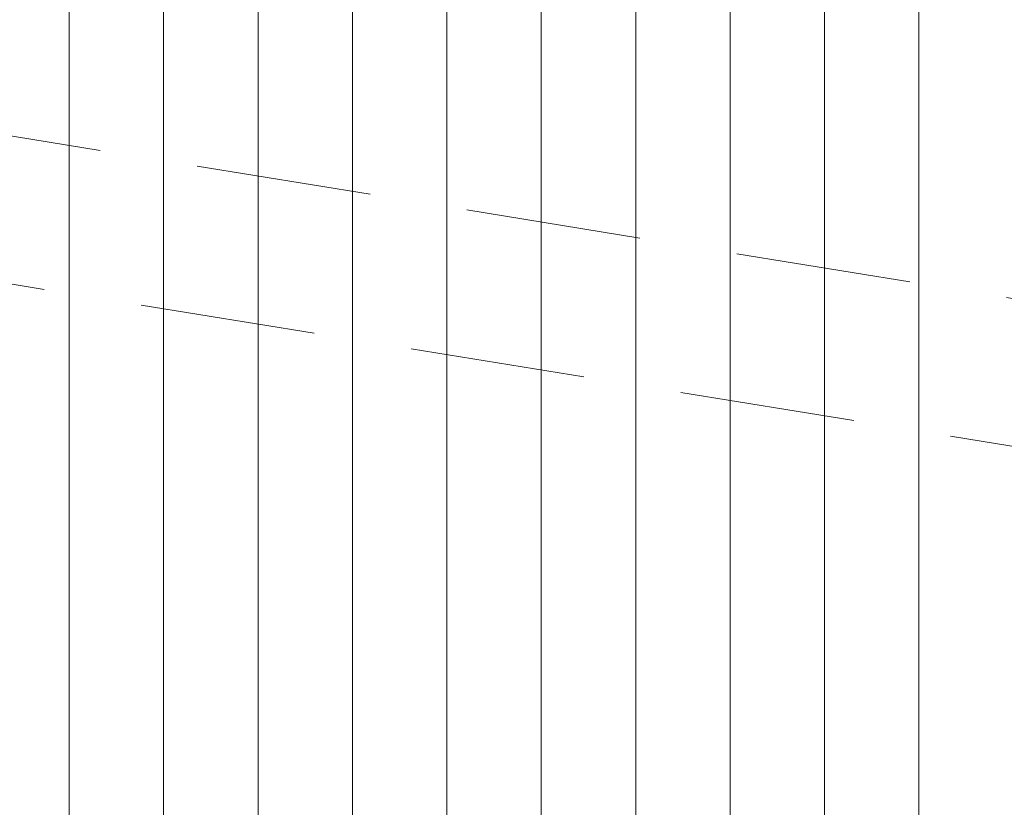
# Model space of a CAD drawing. Header units: millimetres. Extents: x 7523222 to 7678971, y 5352079 to 5786624.
# Tile 25 of 92: x 7547528 to 7550337, y 5761327 to 5763574. Entities that reach past the tile are written whole.
import ezdxf

# ---------------------------------------------------------------- set-up
doc = ezdxf.new("R2010")
doc.units = ezdxf.units.MM
doc.header["$MEASUREMENT"] = 0
doc.linetypes.add('Przerywana długa', pattern=[780, 500, -280])
doc.linetypes.add('Wipeout_Contour', pattern=[1000, 0, -1000])
for name, color, linetype in [('Nowe_2025-08-14 Strefy', 7, 'Continuous'), ('Nowe_280-A Dachy Powłoki', 7, 'Continuous'), ('Nowe_299-A Wymiary opisy PB', 7, 'Continuous')]:
    doc.layers.add(name, color=color, linetype=linetype)
for name, color, linetype, lineweight, true_color in [('Nowe_2025-09-12 Strefa Taras_Nr_pióra__102', 7, 'Continuous', 5, 0xcccccc), ('Nowe_280-A Dachy Powłoki_Nr_pióra__61', 7, 'Continuous', 13, 0x6a6a6a), ('Nowe_299-A Wymiary opisy PB_Nr_pióra__45', 7, 'Continuous', 15, 0x40a5ff), ('Nowe_299-A Wymiary opisy PB_Nr_pióra__85', 7, 'Continuous', 13, 0x80c2ff)]:
    doc.layers.add(name, color=color, linetype=linetype, lineweight=lineweight, true_color=true_color)
doc.layers.add('Nowe_299-A Wymiary opisy PB_Nr_pióra__6', color=5, linetype='Continuous', lineweight=13)
doc.styles.add('STYL_AUTOMATYCZNY_2', font='arial.ttf')
doc.dimstyles.new('STYL_AUTOMATYCZNY__1', dxfattribs={"dimtxt": 200, "dimasz": 95, "dimexe": 0.18, "dimexo": 0.0625, "dimgap": 0, "dimtad": 1, "dimdec": 1, "dimlfac": 0.1, "dimzin": 0, "dimdsep": 46, "dimtxsty": 'STYL_AUTOMATYCZNY_2', "dimblk": 'ARROWHEAD_2', "dimblk1": 'ARROWHEAD_2', "dimblk2": 'ARROWHEAD_2', "dimcen": 0.09, "dimclrd": 256, "dimclre": 256, "dimclrt": 5, "dimadec": 1, "dimazin": 0, "dimtfac": 1, "dimtdec": 4, "dimtmove": 0, "dimatfit": 3, "dimfxl": 0, "dimtolj": 1, "dimtzin": 0, "dimarcsym": 0})
doc.dimstyles.new('STYL_AUTOMATYCZNY__2', dxfattribs={"dimtxt": 200, "dimasz": 95, "dimexe": 0.18, "dimexo": 0.0625, "dimgap": 0, "dimtad": 1, "dimtih": 1, "dimtoh": 1, "dimdec": 1, "dimlfac": 0.1, "dimzin": 0, "dimdsep": 46, "dimtxsty": 'STYL_AUTOMATYCZNY_2', "dimblk": 'ARROWHEAD_2', "dimblk1": 'ARROWHEAD_2', "dimblk2": 'ARROWHEAD_2', "dimcen": 0.09, "dimclrd": 256, "dimclre": 256, "dimclrt": 5, "dimadec": 1, "dimazin": 0, "dimtfac": 1, "dimtdec": 4, "dimtmove": 0, "dimatfit": 3, "dimfxl": 0, "dimtolj": 1, "dimtzin": 0, "dimarcsym": 0})

# ---------------------------------------------------------------- blocks, each defined once
blk = doc.blocks.new('Biblioteka__8', base_point=(7556690.6, 5767524.6))
at = {"color": 254, "linetype": 'Wipeout_Contour', "lineweight": 0, "ltscale": 123630718.2130608}
blk.add_wipeout([(7547543, 5764885.4), (7559957.3, 5761392.5), (7560014.5, 5761595.8), (7563422.9, 5765680.5), (7569072.9, 5765680.5), (7569070.3, 5773058.8), (7565093.2, 5773058.8), (7565093.2, 5776112.5), (7563676.7, 5776112.5), (7563676.7, 5773058.8), (7551520.5, 5773058.8), (7549865, 5773043.1), (7547530.7, 5773043.1)], dxfattribs=at).dxf.layer = 'Nowe_2025-08-14 Strefy'
blk = doc.blocks.new('*X14', base_point=(6982742.1, 5361781.8))
at = {"layer": 'Nowe_2025-09-12 Strefa Taras_Nr_pióra__102', "color": 254, "linetype": 'Continuous', "lineweight": 5, "true_color": 0xcccccc}
for p, q in [((7547669.1, 5763717.2), (7547669.1, 5763467.2)), ((7547669.1, 5763717.2), (7547669.1, 5763467.2)), ((7547938.5, 5763717.2), (7547938.5, 5763467.2)), ((7547938.5, 5763717.2), (7547938.5, 5763467.2)), ((7548207.9, 5763717.2), (7548207.9, 5763467.2)), ((7548207.9, 5763717.2), (7548207.9, 5763467.2)), ((7548477.3, 5763717.2), (7548477.3, 5763467.2)), ((7548477.3, 5763717.2), (7548477.3, 5763467.2)), ((7548746.7, 5763717.2), (7548746.7, 5763467.2)), ((7548746.7, 5763717.2), (7548746.7, 5763467.2)), ((7549016.1, 5763717.2), (7549016.1, 5763467.2)), ((7549016.1, 5763717.2), (7549016.1, 5763467.2)), ((7549285.5, 5763717.2), (7549285.5, 5763467.2)), ((7549285.5, 5763717.2), (7549285.5, 5763467.2)), ((7549554.9, 5763717.2), (7549554.9, 5763467.2)), ((7549554.9, 5763717.2), (7549554.9, 5763467.2)), ((7549824.3, 5763717.2), (7549824.3, 5763467.2)), ((7549824.3, 5763717.2), (7549824.3, 5763467.2)), ((7550093.7, 5763717.2), (7550093.7, 5763467.2)), ((7550093.7, 5763717.2), (7550093.7, 5763467.2)), ((7547669.1, 5763467.2), (7547669.1, 5763217.2)), ((7547669.1, 5763467.2), (7547669.1, 5763217.2)), ((7547938.5, 5763467.2), (7547938.5, 5763217.2)), ((7547938.5, 5763467.2), (7547938.5, 5763217.2)), ((7548207.9, 5763467.2), (7548207.9, 5763217.2)), ((7548207.9, 5763467.2), (7548207.9, 5763217.2)), ((7548477.3, 5763467.2), (7548477.3, 5763217.2)), ((7548477.3, 5763467.2), (7548477.3, 5763217.2)), ((7548746.7, 5763467.2), (7548746.7, 5763217.2)), ((7548746.7, 5763467.2), (7548746.7, 5763217.2)), ((7549016.1, 5763467.2), (7549016.1, 5763217.2)), ((7549016.1, 5763467.2), (7549016.1, 5763217.2)), ((7549285.5, 5763467.2), (7549285.5, 5763217.2)), ((7549285.5, 5763467.2), (7549285.5, 5763217.2)), ((7549554.9, 5763467.2), (7549554.9, 5763217.2)), ((7549554.9, 5763467.2), (7549554.9, 5763217.2)), ((7549824.3, 5763467.2), (7549824.3, 5763217.2)), ((7549824.3, 5763467.2), (7549824.3, 5763217.2)), ((7550093.7, 5763467.2), (7550093.7, 5763217.2)), ((7550093.7, 5763467.2), (7550093.7, 5763217.2)), ((7547669.1, 5763217.2), (7547669.1, 5762967.2)), ((7547669.1, 5763217.2), (7547669.1, 5762967.2)), ((7547938.5, 5763217.2), (7547938.5, 5762967.2)), ((7547938.5, 5763217.2), (7547938.5, 5762967.2)), ((7548207.9, 5763217.2), (7548207.9, 5762967.2)), ((7548207.9, 5763217.2), (7548207.9, 5762967.2)), ((7548477.3, 5763217.2), (7548477.3, 5762967.2)), ((7548477.3, 5763217.2), (7548477.3, 5762967.2)), ((7548746.7, 5763217.2), (7548746.7, 5762967.2)), ((7548746.7, 5763217.2), (7548746.7, 5762967.2)), ((7549016.1, 5763217.2), (7549016.1, 5762967.2)), ((7549016.1, 5763217.2), (7549016.1, 5762967.2)), ((7549285.5, 5763217.2), (7549285.5, 5762967.2)), ((7549285.5, 5763217.2), (7549285.5, 5762967.2)), ((7549554.9, 5763217.2), (7549554.9, 5762967.2)), ((7549554.9, 5763217.2), (7549554.9, 5762967.2)), ((7549824.3, 5763217.2), (7549824.3, 5762967.2)), ((7549824.3, 5763217.2), (7549824.3, 5762967.2)), ((7550093.7, 5763217.2), (7550093.7, 5762967.2)), ((7550093.7, 5763217.2), (7550093.7, 5762967.2)), ((7547669.1, 5762967.2), (7547669.1, 5762717.2)), ((7547669.1, 5762967.2), (7547669.1, 5762717.2)), ((7547938.5, 5762967.2), (7547938.5, 5762717.2)), ((7547938.5, 5762967.2), (7547938.5, 5762717.2)), ((7548207.9, 5762967.2), (7548207.9, 5762717.2)), ((7548207.9, 5762967.2), (7548207.9, 5762717.2)), ((7548477.3, 5762967.2), (7548477.3, 5762717.2)), ((7548477.3, 5762967.2), (7548477.3, 5762717.2)), ((7548746.7, 5762967.2), (7548746.7, 5762717.2)), ((7548746.7, 5762967.2), (7548746.7, 5762717.2)), ((7549016.1, 5762967.2), (7549016.1, 5762717.2)), ((7549016.1, 5762967.2), (7549016.1, 5762717.2)), ((7549285.5, 5762967.2), (7549285.5, 5762717.2)), ((7549285.5, 5762967.2), (7549285.5, 5762717.2)), ((7549554.9, 5762967.2), (7549554.9, 5762717.2)), ((7549554.9, 5762967.2), (7549554.9, 5762717.2)), ((7549824.3, 5762967.2), (7549824.3, 5762717.2)), ((7549824.3, 5762967.2), (7549824.3, 5762717.2)), ((7550093.7, 5762967.2), (7550093.7, 5762717.2)), ((7550093.7, 5762967.2), (7550093.7, 5762717.2)), ((7547669.1, 5762717.2), (7547669.1, 5762467.2)), ((7547669.1, 5762717.2), (7547669.1, 5762467.2)), ((7547938.5, 5762717.2), (7547938.5, 5762467.2)), ((7547938.5, 5762717.2), (7547938.5, 5762467.2)), ((7548207.9, 5762717.2), (7548207.9, 5762467.2)), ((7548207.9, 5762717.2), (7548207.9, 5762467.2)), ((7548477.3, 5762717.2), (7548477.3, 5762467.2)), ((7548477.3, 5762717.2), (7548477.3, 5762467.2)), ((7548746.7, 5762717.2), (7548746.7, 5762467.2)), ((7548746.7, 5762717.2), (7548746.7, 5762467.2)), ((7549016.1, 5762717.2), (7549016.1, 5762467.2)), ((7549016.1, 5762717.2), (7549016.1, 5762467.2)), ((7549285.5, 5762717.2), (7549285.5, 5762467.2)), ((7549285.5, 5762717.2), (7549285.5, 5762467.2)), ((7549554.9, 5762717.2), (7549554.9, 5762467.2)), ((7549554.9, 5762717.2), (7549554.9, 5762467.2)), ((7549824.3, 5762717.2), (7549824.3, 5762467.2)), ((7549824.3, 5762717.2), (7549824.3, 5762467.2)), ((7550093.7, 5762717.2), (7550093.7, 5762467.2)), ((7550093.7, 5762717.2), (7550093.7, 5762467.2)), ((7547669.1, 5762467.2), (7547669.1, 5762217.2)), ((7547669.1, 5762467.2), (7547669.1, 5762217.2)), ((7547938.5, 5762467.2), (7547938.5, 5762217.2)), ((7547938.5, 5762467.2), (7547938.5, 5762217.2)), ((7548207.9, 5762467.2), (7548207.9, 5762217.2)), ((7548207.9, 5762467.2), (7548207.9, 5762217.2)), ((7548477.3, 5762467.2), (7548477.3, 5762217.2)), ((7548477.3, 5762467.2), (7548477.3, 5762217.2)), ((7548746.7, 5762467.2), (7548746.7, 5762217.2)), ((7548746.7, 5762467.2), (7548746.7, 5762217.2)), ((7549016.1, 5762467.2), (7549016.1, 5762217.2)), ((7549016.1, 5762467.2), (7549016.1, 5762217.2)), ((7549285.5, 5762467.2), (7549285.5, 5762217.2)), ((7549285.5, 5762467.2), (7549285.5, 5762217.2)), ((7549554.9, 5762467.2), (7549554.9, 5762217.2)), ((7549554.9, 5762467.2), (7549554.9, 5762217.2)), ((7549824.3, 5762467.2), (7549824.3, 5762217.2)), ((7549824.3, 5762467.2), (7549824.3, 5762217.2)), ((7550093.7, 5762467.2), (7550093.7, 5762217.2)), ((7550093.7, 5762467.2), (7550093.7, 5762217.2)), ((7547669.1, 5762217.2), (7547669.1, 5761967.2)), ((7547669.1, 5762217.2), (7547669.1, 5761967.2)), ((7547938.5, 5762217.2), (7547938.5, 5761967.2)), ((7547938.5, 5762217.2), (7547938.5, 5761967.2)), ((7548207.9, 5762217.2), (7548207.9, 5761967.2)), ((7548207.9, 5762217.2), (7548207.9, 5761967.2)), ((7548477.3, 5762217.2), (7548477.3, 5761967.2)), ((7548477.3, 5762217.2), (7548477.3, 5761967.2)), ((7548746.7, 5762217.2), (7548746.7, 5761967.2)), ((7548746.7, 5762217.2), (7548746.7, 5761967.2)), ((7549016.1, 5762217.2), (7549016.1, 5761967.2)), ((7549016.1, 5762217.2), (7549016.1, 5761967.2)), ((7549285.5, 5762217.2), (7549285.5, 5761967.2)), ((7549285.5, 5762217.2), (7549285.5, 5761967.2)), ((7549554.9, 5762217.2), (7549554.9, 5761967.2)), ((7549554.9, 5762217.2), (7549554.9, 5761967.2)), ((7549824.3, 5762217.2), (7549824.3, 5761967.2)), ((7549824.3, 5762217.2), (7549824.3, 5761967.2)), ((7550093.7, 5762217.2), (7550093.7, 5761967.2)), ((7550093.7, 5762217.2), (7550093.7, 5761967.2)), ((7547669.1, 5761967.2), (7547669.1, 5761717.2)), ((7547669.1, 5761967.2), (7547669.1, 5761717.2)), ((7547938.5, 5761967.2), (7547938.5, 5761717.2)), ((7547938.5, 5761967.2), (7547938.5, 5761717.2)), ((7548207.9, 5761967.2), (7548207.9, 5761717.2)), ((7548207.9, 5761967.2), (7548207.9, 5761717.2)), ((7548477.3, 5761967.2), (7548477.3, 5761717.2)), ((7548477.3, 5761967.2), (7548477.3, 5761717.2)), ((7548746.7, 5761967.2), (7548746.7, 5761717.2)), ((7548746.7, 5761967.2), (7548746.7, 5761717.2)), ((7549016.1, 5761967.2), (7549016.1, 5761717.2)), ((7549016.1, 5761967.2), (7549016.1, 5761717.2)), ((7549285.5, 5761967.2), (7549285.5, 5761717.2)), ((7549285.5, 5761967.2), (7549285.5, 5761717.2)), ((7549554.9, 5761967.2), (7549554.9, 5761717.2)), ((7549554.9, 5761967.2), (7549554.9, 5761717.2)), ((7549824.3, 5761967.2), (7549824.3, 5761717.2)), ((7549824.3, 5761967.2), (7549824.3, 5761717.2)), ((7550093.7, 5761967.2), (7550093.7, 5761717.2)), ((7550093.7, 5761967.2), (7550093.7, 5761717.2)), ((7547669.1, 5761717.2), (7547669.1, 5761467.2)), ((7547669.1, 5761717.2), (7547669.1, 5761467.2)), ((7547938.5, 5761717.2), (7547938.5, 5761467.2)), ((7547938.5, 5761717.2), (7547938.5, 5761467.2)), ((7548207.9, 5761717.2), (7548207.9, 5761467.2)), ((7548207.9, 5761717.2), (7548207.9, 5761467.2)), ((7548477.3, 5761717.2), (7548477.3, 5761467.2)), ((7548477.3, 5761717.2), (7548477.3, 5761467.2)), ((7548746.7, 5761717.2), (7548746.7, 5761467.2)), ((7548746.7, 5761717.2), (7548746.7, 5761467.2)), ((7549016.1, 5761717.2), (7549016.1, 5761467.2)), ((7549016.1, 5761717.2), (7549016.1, 5761467.2)), ((7549285.5, 5761717.2), (7549285.5, 5761467.2)), ((7549285.5, 5761717.2), (7549285.5, 5761467.2)), ((7549554.9, 5761717.2), (7549554.9, 5761467.2)), ((7549554.9, 5761717.2), (7549554.9, 5761467.2)), ((7549824.3, 5761717.2), (7549824.3, 5761467.2)), ((7549824.3, 5761717.2), (7549824.3, 5761467.2)), ((7550093.7, 5761717.2), (7550093.7, 5761467.2)), ((7550093.7, 5761717.2), (7550093.7, 5761467.2)), ((7547669.1, 5761467.2), (7547669.1, 5761217.2)), ((7547669.1, 5761467.2), (7547669.1, 5761217.2)), ((7547938.5, 5761467.2), (7547938.5, 5761217.2)), ((7547938.5, 5761467.2), (7547938.5, 5761217.2)), ((7548207.9, 5761467.2), (7548207.9, 5761217.2)), ((7548207.9, 5761467.2), (7548207.9, 5761217.2)), ((7548477.3, 5761467.2), (7548477.3, 5761217.2)), ((7548477.3, 5761467.2), (7548477.3, 5761217.2)), ((7548746.7, 5761467.2), (7548746.7, 5761217.2)), ((7548746.7, 5761467.2), (7548746.7, 5761217.2)), ((7549016.1, 5761467.2), (7549016.1, 5761217.2)), ((7549016.1, 5761467.2), (7549016.1, 5761217.2)), ((7549285.5, 5761467.2), (7549285.5, 5761217.2)), ((7549285.5, 5761467.2), (7549285.5, 5761217.2)), ((7549554.9, 5761467.2), (7549554.9, 5761217.2)), ((7549554.9, 5761467.2), (7549554.9, 5761217.2)), ((7549824.3, 5761467.2), (7549824.3, 5761217.2)), ((7549824.3, 5761467.2), (7549824.3, 5761217.2)), ((7550093.7, 5761467.2), (7550093.7, 5761217.2)), ((7550093.7, 5761467.2), (7550093.7, 5761217.2))]:
    blk.add_line(p, q, dxfattribs=at)
blk = doc.blocks.new('Wypełnienie_2', base_point=(6982742.1, 5361781.8))
at = {"layer": 'Nowe_2025-09-12 Strefa Taras_Nr_pióra__102', "color": 254, "linetype": 'Continuous', "lineweight": 5, "true_color": 0xcccccc}
blk.add_blockref('*X14', (6982742.1, 5361781.8), dxfattribs=at)
blk = doc.blocks.new('Dach_1', base_point=(7545724.4, 5763108.3))
at = {"layer": 'Nowe_280-A Dachy Powłoki_Nr_pióra__61', "color": 251, "linetype": 'Przerywana długa', "lineweight": 13, "true_color": 0x6a6a6a, "flags": 128}
for points in [[(7545724.4, 5763531.4), (7563565.9, 5760633), (7568822.9, 5760633)], [(7569230.3, 5760225.6), (7563509.5, 5760225.6), (7545724.4, 5763108.3)]]:
    blk.add_lwpolyline(points, dxfattribs=at)
blk = doc.blocks.new('*D278', base_point=(6982742.1, 5361781.8))
at = {"layer": 'Nowe_299-A Wymiary opisy PB_Nr_pióra__45', "color": 161, "linetype": 'Continuous', "lineweight": 15, "true_color": 0x40a5ff}
for p, q in [((7524916.3, 5758993), (7524844.1, 5758868)), ((7569194.2, 5758868), (7569266.4, 5758993))]:
    blk.add_line(p, q, dxfattribs=at)
at = {"layer": 'Nowe_299-A Wymiary opisy PB_Nr_pióra__85', "color": 151, "linetype": 'Continuous', "lineweight": 13, "true_color": 0x80c2ff}
for p, q in [((7524880.2, 5758836.7), (7524880.2, 5759024.2)), ((7569230.3, 5758836.7), (7569230.3, 5759024.2)), ((7524819, 5758930.5), (7524880.2, 5758930.5)), ((7524880.2, 5758930.5), (7569230.3, 5758930.5)), ((7569230.3, 5758930.5), (7569291.4, 5758930.5))]:
    blk.add_line(p, q, dxfattribs=at)
at = {"layer": 'Nowe_299-A Wymiary opisy PB_Nr_pióra__6', "color": 5, "lineweight": 13, "insert": (7546712, 5758970.5), "char_height": 200, "attachment_point": 7, "style": 'STYL_AUTOMATYCZNY_2'}
blk.add_mtext('\\A1;{\\pql;\\fArial|b0|i0|c238|p0;\\W1.000000;4\xa0435}', dxfattribs=at)
blk = doc.blocks.new('ARROWHEAD_2')
at = {"color": 0, "linetype": 'Continuous', "lineweight": 0}
for p, q in [((-0.378, -0.655), (0.378, 0.655)), ((0, 0), (-1, 0))]:
    blk.add_line(p, q, dxfattribs=at)
blk = doc.blocks.new('*D282', base_point=(6982742.1, 5361781.8))
at = {"layer": 'Nowe_299-A Wymiary opisy PB_Nr_pióra__45', "color": 161, "linetype": 'Continuous', "lineweight": 15, "true_color": 0x40a5ff}
for p, q in [((7545596, 5759362.8), (7545523.8, 5759237.8)), ((7569194.2, 5759237.8), (7569266.4, 5759362.8))]:
    blk.add_line(p, q, dxfattribs=at)
at = {"layer": 'Nowe_299-A Wymiary opisy PB_Nr_pióra__85', "color": 151, "linetype": 'Continuous', "lineweight": 13, "true_color": 0x80c2ff}
for p, q in [((7545559.9, 5759206.6), (7545559.9, 5759394.1)), ((7569230.3, 5759206.6), (7569230.3, 5759394.1)), ((7545559.9, 5759300.3), (7569230.3, 5759300.3)), ((7569230.3, 5759300.3), (7569291.4, 5759300.3))]:
    blk.add_line(p, q, dxfattribs=at)
at = {"layer": 'Nowe_299-A Wymiary opisy PB_Nr_pióra__6', "color": 5, "lineweight": 13, "insert": (7557051.9, 5759340.3), "char_height": 200, "attachment_point": 7, "style": 'STYL_AUTOMATYCZNY_2'}
blk.add_mtext('\\A1;{\\pql;\\fArial|b0|i0|c238|p0;\\W1.000000;2\xa0367}', dxfattribs=at)
blk = doc.blocks.new('*D287', base_point=(6982742.1, 5361781.8))
at = {"layer": 'Nowe_299-A Wymiary opisy PB_Nr_pióra__45', "color": 161, "linetype": 'Continuous', "lineweight": 15, "true_color": 0x40a5ff}
for p, q in [((7545596.5, 5759748.2), (7545524.3, 5759623.2)), ((7563596.8, 5759748.2), (7563524.7, 5759623.2))]:
    blk.add_line(p, q, dxfattribs=at)
at = {"layer": 'Nowe_299-A Wymiary opisy PB_Nr_pióra__85', "color": 151, "linetype": 'Continuous', "lineweight": 13, "true_color": 0x80c2ff}
for p, q in [((7545560.4, 5759592), (7545560.4, 5759779.5)), ((7563560.7, 5759592), (7563560.7, 5759779.5)), ((7545560.4, 5759685.7), (7563560.7, 5759685.7))]:
    blk.add_line(p, q, dxfattribs=at)
at = {"layer": 'Nowe_299-A Wymiary opisy PB_Nr_pióra__6', "color": 5, "lineweight": 13, "insert": (7554217.4, 5759725.7), "char_height": 200, "attachment_point": 7, "style": 'STYL_AUTOMATYCZNY_2'}
blk.add_mtext('\\A1;{\\pql;\\fArial|b0|i0|c238|p0;\\W1.000000;1\xa0800}', dxfattribs=at)
blk = doc.blocks.new('*D299', base_point=(6982742.1, 5361781.8))
at = {"layer": 'Nowe_299-A Wymiary opisy PB_Nr_pióra__45', "color": 161, "linetype": 'Continuous', "lineweight": 15, "true_color": 0x40a5ff}
for p, q in [((7545756.5, 5781305.8), (7545684.3, 5781180.8)), ((7551676.6, 5781305.8), (7551604.4, 5781180.8))]:
    blk.add_line(p, q, dxfattribs=at)
at = {"layer": 'Nowe_299-A Wymiary opisy PB_Nr_pióra__85', "color": 151, "linetype": 'Continuous', "lineweight": 13, "true_color": 0x80c2ff}
for p, q in [((7545720.4, 5781149.5), (7545720.4, 5781337)), ((7551640.5, 5781149.5), (7551640.5, 5781337)), ((7545720.4, 5781243.3), (7551640.5, 5781243.3))]:
    blk.add_line(p, q, dxfattribs=at)
at = {"layer": 'Nowe_299-A Wymiary opisy PB_Nr_pióra__6', "color": 5, "lineweight": 13, "insert": (7548451.6, 5781283.3), "char_height": 200, "attachment_point": 7, "style": 'STYL_AUTOMATYCZNY_2'}
blk.add_mtext('\\A1;{\\pql;\\fArial|b0|i0|c238|p0;\\W1.000000;592}', dxfattribs=at)
blk = doc.blocks.new('*D303', base_point=(6982742.1, 5361781.8))
at = {"layer": 'Nowe_299-A Wymiary opisy PB_Nr_pióra__45', "color": 161, "linetype": 'Continuous', "lineweight": 15, "true_color": 0x40a5ff}
for p, q in [((7524916.3, 5780885.3), (7524844.1, 5780760.3)), ((7569194.2, 5780760.3), (7569266.4, 5780885.3))]:
    blk.add_line(p, q, dxfattribs=at)
at = {"layer": 'Nowe_299-A Wymiary opisy PB_Nr_pióra__85', "color": 151, "linetype": 'Continuous', "lineweight": 13, "true_color": 0x80c2ff}
for p, q in [((7524880.2, 5780729.1), (7524880.2, 5780916.6)), ((7569230.3, 5780729.1), (7569230.3, 5780916.6)), ((7524819, 5780822.8), (7524880.2, 5780822.8)), ((7524880.2, 5780822.8), (7569230.3, 5780822.8)), ((7569230.3, 5780822.8), (7569291.4, 5780822.8))]:
    blk.add_line(p, q, dxfattribs=at)
at = {"layer": 'Nowe_299-A Wymiary opisy PB_Nr_pióra__6', "color": 5, "lineweight": 13, "insert": (7546712, 5780862.8), "char_height": 200, "attachment_point": 7, "style": 'STYL_AUTOMATYCZNY_2'}
blk.add_mtext('\\A1;{\\pql;\\fArial|b0|i0|c238|p0;\\W1.000000;4\xa0435}', dxfattribs=at)
blk = doc.blocks.new('*D307', base_point=(6982742.1, 5361781.8))
at = {"layer": 'Nowe_299-A Wymiary opisy PB_Nr_pióra__45', "color": 161, "linetype": 'Continuous', "lineweight": 15, "true_color": 0x40a5ff}
for p, q in [((7545596, 5780443.6), (7545523.8, 5780318.6)), ((7569194.2, 5780318.6), (7569266.4, 5780443.6))]:
    blk.add_line(p, q, dxfattribs=at)
at = {"layer": 'Nowe_299-A Wymiary opisy PB_Nr_pióra__85', "color": 151, "linetype": 'Continuous', "lineweight": 13, "true_color": 0x80c2ff}
for p, q in [((7545559.9, 5780287.4), (7545559.9, 5780474.9)), ((7569230.3, 5780287.4), (7569230.3, 5780474.9)), ((7545559.9, 5780381.1), (7569230.3, 5780381.1)), ((7569230.3, 5780381.1), (7569291.4, 5780381.1))]:
    blk.add_line(p, q, dxfattribs=at)
at = {"layer": 'Nowe_299-A Wymiary opisy PB_Nr_pióra__6', "color": 5, "lineweight": 13, "insert": (7557051.9, 5780421.1), "char_height": 200, "attachment_point": 7, "style": 'STYL_AUTOMATYCZNY_2'}
blk.add_mtext('\\A1;{\\pql;\\fArial|b0|i0|c238|p0;\\W1.000000;2\xa0367}', dxfattribs=at)
blk = doc.blocks.new('*D312', base_point=(6982742.1, 5361781.8))
at = {"layer": 'Nowe_299-A Wymiary opisy PB_Nr_pióra__45', "color": 161, "linetype": 'Continuous', "lineweight": 15, "true_color": 0x40a5ff}
for p, q in [((7545596.5, 5780001.9), (7545524.3, 5779876.9)), ((7563596.8, 5780001.9), (7563524.7, 5779876.9))]:
    blk.add_line(p, q, dxfattribs=at)
at = {"layer": 'Nowe_299-A Wymiary opisy PB_Nr_pióra__85', "color": 151, "linetype": 'Continuous', "lineweight": 13, "true_color": 0x80c2ff}
for p, q in [((7545560.4, 5779845.6), (7545560.4, 5780033.1)), ((7563560.7, 5779845.6), (7563560.7, 5780033.1)), ((7545560.4, 5779939.4), (7563560.7, 5779939.4))]:
    blk.add_line(p, q, dxfattribs=at)
at = {"layer": 'Nowe_299-A Wymiary opisy PB_Nr_pióra__6', "color": 5, "lineweight": 13, "insert": (7554217.4, 5779979.4), "char_height": 200, "attachment_point": 7, "style": 'STYL_AUTOMATYCZNY_2'}
blk.add_mtext('\\A1;{\\pql;\\fArial|b0|i0|c238|p0;\\W1.000000;1\xa0800}', dxfattribs=at)
blk = doc.blocks.new('*D316', base_point=(6982742.1, 5361781.8))
at = {"layer": 'Nowe_299-A Wymiary opisy PB_Nr_pióra__45', "color": 161, "linetype": 'Continuous', "lineweight": 15, "true_color": 0x40a5ff}
for p, q in [((7534815.3, 5767801.6), (7534940.3, 5767729.5)), ((7534815.3, 5760571.7), (7534940.3, 5760499.5))]:
    blk.add_line(p, q, dxfattribs=at)
at = {"layer": 'Nowe_299-A Wymiary opisy PB_Nr_pióra__85', "color": 151, "linetype": 'Continuous', "lineweight": 13, "true_color": 0x80c2ff}
for p, q in [((7534971.5, 5767765.5), (7534784, 5767765.5)), ((7534877.8, 5760535.6), (7534877.8, 5767765.5)), ((7534971.5, 5760535.6), (7534784, 5760535.6)), ((7534877.8, 5760474.5), (7534877.8, 5760535.6))]:
    blk.add_line(p, q, dxfattribs=at)
at = {"layer": 'Nowe_299-A Wymiary opisy PB_Nr_pióra__6', "color": 5, "lineweight": 13, "insert": (7534837.8, 5763921.8), "char_height": 200, "attachment_point": 7, "rotation": 90, "style": 'STYL_AUTOMATYCZNY_2'}
blk.add_mtext('\\A1;{\\pql;\\fArial|b0|i0|c238|p0;\\W1.000000;723}', dxfattribs=at)
blk = doc.blocks.new('*D319', base_point=(6982742.1, 5361781.8))
at = {"layer": 'Nowe_299-A Wymiary opisy PB_Nr_pióra__45', "color": 161, "linetype": 'Continuous', "lineweight": 15, "true_color": 0x40a5ff}
for p, q in [((7535428, 5779409.5), (7535303, 5779481.7)), ((7535303, 5760261.7), (7535428, 5760189.5))]:
    blk.add_line(p, q, dxfattribs=at)
at = {"layer": 'Nowe_299-A Wymiary opisy PB_Nr_pióra__85', "color": 151, "linetype": 'Continuous', "lineweight": 13, "true_color": 0x80c2ff}
for p, q in [((7535365.5, 5779445.6), (7535365.5, 5779506.7)), ((7535459.3, 5779445.6), (7535271.8, 5779445.6)), ((7535365.5, 5760225.6), (7535365.5, 5779445.6)), ((7535459.3, 5760225.6), (7535271.8, 5760225.6)), ((7535365.5, 5760164.5), (7535365.5, 5760225.6))]:
    blk.add_line(p, q, dxfattribs=at)
at = {"layer": 'Nowe_299-A Wymiary opisy PB_Nr_pióra__6', "color": 5, "lineweight": 13, "insert": (7535325.5, 5769492.4), "char_height": 200, "attachment_point": 7, "rotation": 90, "style": 'STYL_AUTOMATYCZNY_2'}
blk.add_mtext('\\A1;{\\pql;\\fArial|b0|i0|c238|p0;\\W1.000000;1\xa0922}', dxfattribs=at)

msp = doc.modelspace()

# ---------------------------------------------------------------- block references
at = {"layer": 'Nowe_2025-08-14 Strefy', "color": 5, "linetype": 'Continuous', "lineweight": 13}
msp.add_blockref('Biblioteka__8', (7556690.63, 5767524.64), dxfattribs=at)

# ---------------------------------------------------------------- next in the draw order: block references
at = {"layer": 'Nowe_2025-09-12 Strefa Taras_Nr_pióra__102', "color": 254, "linetype": 'Continuous', "lineweight": 5, "true_color": 0xcccccc}
msp.add_blockref('Wypełnienie_2', (6982742.06, 5361781.85), dxfattribs=at)
at = {"layer": 'Nowe_280-A Dachy Powłoki', "color": 251, "linetype": 'Continuous', "lineweight": 13, "true_color": 0x6a6a6a}
msp.add_blockref('Dach_1', (7545724.41, 5763108.34), dxfattribs=at)

# ---------------------------------------------------------------- next in the draw order: dimensions: what is measured, and where the dimension line sits
at = {"layer": 'Nowe_299-A Wymiary opisy PB', "color": 151, "linetype": 'Continuous', "lineweight": 13, "true_color": 0x80c2ff}
for base, p1, p2, picture, middle in [((7551640.51, 5781243.28), (7545720.42, 5758403.44), (7551640.51, 5758403.44), '*D299', (7548679.95, 5781383.28)), ((7569230.3, 5780822.85), (7524880.17, 5779396.83), (7569230.3, 5760225.61), '*D303', (7547055.13, 5780962.85)), ((7569230.3, 5780381.12), (7545559.88, 5765440.75), (7569230.3, 5760225.61), '*D307', (7557394.99, 5780521.12)), ((7563560.74, 5779939.4), (7545560.43, 5765440.72), (7563560.74, 5760225.61), '*D312', (7554560.48, 5780079.4)), ((7569230.3, 5758930.48), (7524880.17, 5779396.83), (7569230.3, 5760225.61), '*D278', (7547055.13, 5759070.48)), ((7569230.3, 5759300.31), (7545559.88, 5765440.75), (7569230.3, 5760225.61), '*D282', (7557394.99, 5759440.31)), ((7563560.74, 5759685.73), (7545560.43, 5765440.72), (7563560.74, 5760225.61), '*D287', (7554560.48, 5759825.73))]:
    dim = msp.add_linear_dim(base=base, p1=p1, p2=p2, dimstyle='STYL_AUTOMATYCZNY__2', dxfattribs=at)
    dim.commit()
    dim.dimension.update_dxf_attribs({"geometry": picture, "text_midpoint": middle, "dimtype": 160})
for base, p1, p2, picture, middle in [((7535365.51, 5779445.61), (7569230.3, 5760225.61), (7569230.3, 5779445.61), '*D319', (7535225.51, 5769835.5)), ((7534877.77, 5767765.54), (7571131, 5760535.61), (7571131, 5767765.54), '*D316', (7534737.77, 5764150.06))]:
    dim = msp.add_linear_dim(base=base, p1=p1, p2=p2, angle=90, dimstyle='STYL_AUTOMATYCZNY__1', dxfattribs=at)
    dim.commit()
    dim.dimension.update_dxf_attribs({"geometry": picture, "text_midpoint": middle, "dimtype": 160, "text_rotation": 90})

doc.saveas('drawing.dxf')
